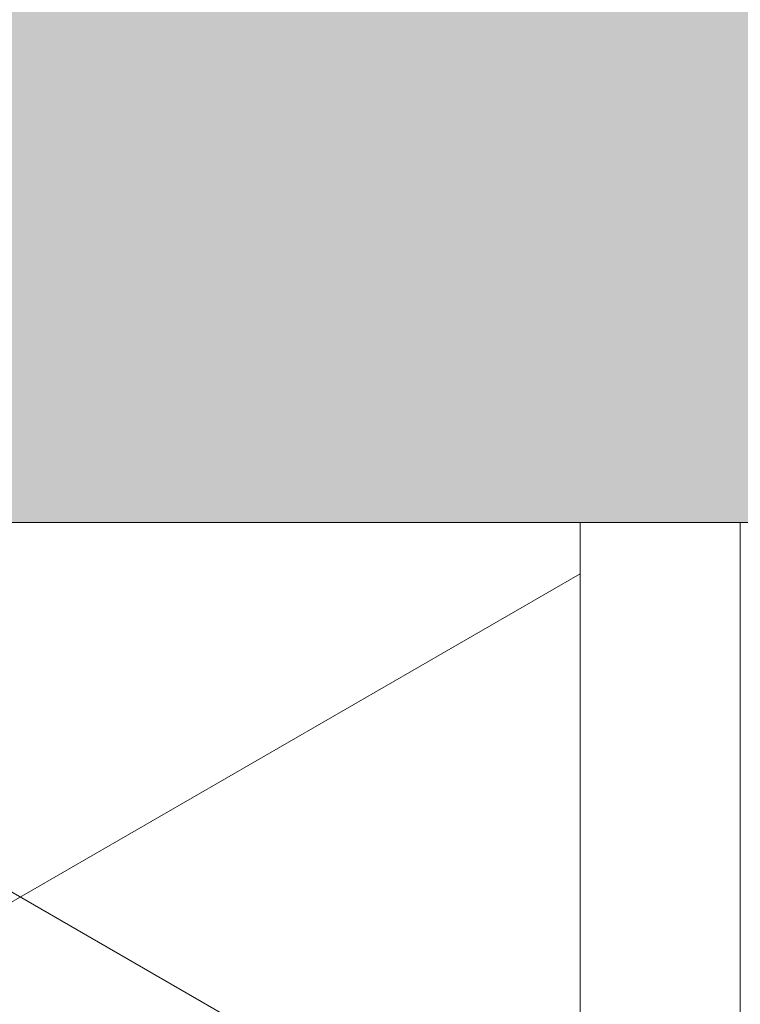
# Model space of a CAD drawing. Header units: millimetres. Extents: x 3625 to 145332, y -20577 to 83428.
# Tile 11 of 256: x 31599 to 31689, y 19528 to 19651. Entities that reach past the tile are written whole.
import ezdxf

# ---------------------------------------------------------------- set-up
doc = ezdxf.new("R2010")
doc.units = ezdxf.units.MM
for name, color, linetype, lineweight in [('A-GLAZ', 6, 'Continuous', 18), ('A-WALL-PATT', 2, 'Continuous', 50), ('I-WALL', 2, 'Continuous', 25)]:
    doc.layers.add(name, color=color, linetype=linetype, lineweight=lineweight)

# ---------------------------------------------------------------- blocks, each defined once
blk = doc.blocks.new('31_KA_Houten kozijn metselwerkgevel met draaiend deel verdieping - 31_KA_Houten kozijn metselwerkgevel met draaiend deel verdieping-12073446-Plotview plafond derde Verdieping - 1 op 100')
at = {"layer": 'A-GLAZ', "lineweight": 25}
blk.add_hatch(color=256, dxfattribs=at).paths.add_polyline_path([(-656.5, -420), (656.5, -420), (656.5, -150), (-656.5, -150), (-656.5, -271.72)], flags=0)
at = {"layer": 'A-GLAZ'}
blk.add_line((-656.5, -150), (-656.5, -420), dxfattribs=at)

msp = doc.modelspace()

# ---------------------------------------------------------------- hatches: boundary and pattern name
at = {"layer": 'A-WALL-PATT', "lineweight": 18}
h = msp.add_hatch(dxfattribs=at)
h.set_pattern_fill('FP_306', color=256, angle=120, style=0, pattern_type=2)
h.set_pattern_definition([(30, (31599.11, 27578.2), (80.0104, -46.182), []), (330, (31599.11, 27670.6), (0.0104, -92.382), [])])
h.paths.add_polyline_path([(31559.11, 18598.2), (31669.11, 18598.2), (31669.11, 19588.37), (31559.11, 19588.37), (31559.11, 18733.62)], flags=0)
h.paths.add_polyline_path([(31669.11, 20901.37), (31669.11, 21421.7), (31559.11, 21421.7), (31559.11, 20901.37), (31655.83, 20901.37)], flags=0)
h.paths.add_polyline_path([(31655.83, 22734.7), (31669.11, 22734.7), (31669.11, 23255.03), (31559.11, 23255.03), (31559.11, 22734.7)], flags=0)
h.paths.add_polyline_path([(31559.11, 24568.03), (31669.11, 24568.03), (31669.11, 25088.37), (31559.11, 25088.37), (31559.11, 24657.58)], flags=0)
h.paths.add_polyline_path([(31655.83, 26401.37), (31669.11, 26401.37), (31669.11, 26921.7), (31559.11, 26921.7), (31559.11, 26401.37)], flags=0)
h.paths.add_polyline_path([(31655.83, 28234.7), (31669.11, 28234.7), (31669.11, 28755.03), (31559.11, 28755.03), (31559.11, 28234.7)], flags=0)
h.paths.add_polyline_path([(31655.83, 30068.03), (31669.11, 30068.03), (31669.11, 30588.37), (31559.11, 30588.37), (31559.11, 30068.03)], flags=0)
h.paths.add_polyline_path([(31559.11, 31901.37), (31669.11, 31901.37), (31669.11, 32421.7), (31559.11, 32421.7), (31559.11, 32274.1)], flags=0)
h.paths.add_polyline_path([(31559.11, 33734.7), (31669.11, 33734.7), (31669.11, 34255.03), (31559.11, 34255.03), (31559.11, 33966.66)], flags=0)
h.paths.add_polyline_path([(31669.11, 35568.03), (31669.11, 36228.2), (31559.11, 36228.2), (31559.11, 35568.03), (31655.83, 35568.03)], flags=0)

# ---------------------------------------------------------------- linework, layer by layer
at = {"layer": 'I-WALL', "lineweight": 18}
for p, q in [((31669.11, 18598.2), (31669.11, 19588.37)), ((31689.11, 18928.2), (31689.11, 19588.37))]:
    msp.add_line(p, q, dxfattribs=at)

# ---------------------------------------------------------------- block references
at = {"layer": 'A-GLAZ', "lineweight": 25, "rotation": 89.99999999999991}
msp.add_blockref('31_KA_Houten kozijn metselwerkgevel met draaiend deel verdieping - 31_KA_Houten kozijn metselwerkgevel met draaiend deel verdieping-12073446-Plotview plafond derde Verdieping - 1 op 100', (31384.11, 20244.87), dxfattribs=at)

doc.saveas('drawing.dxf')
